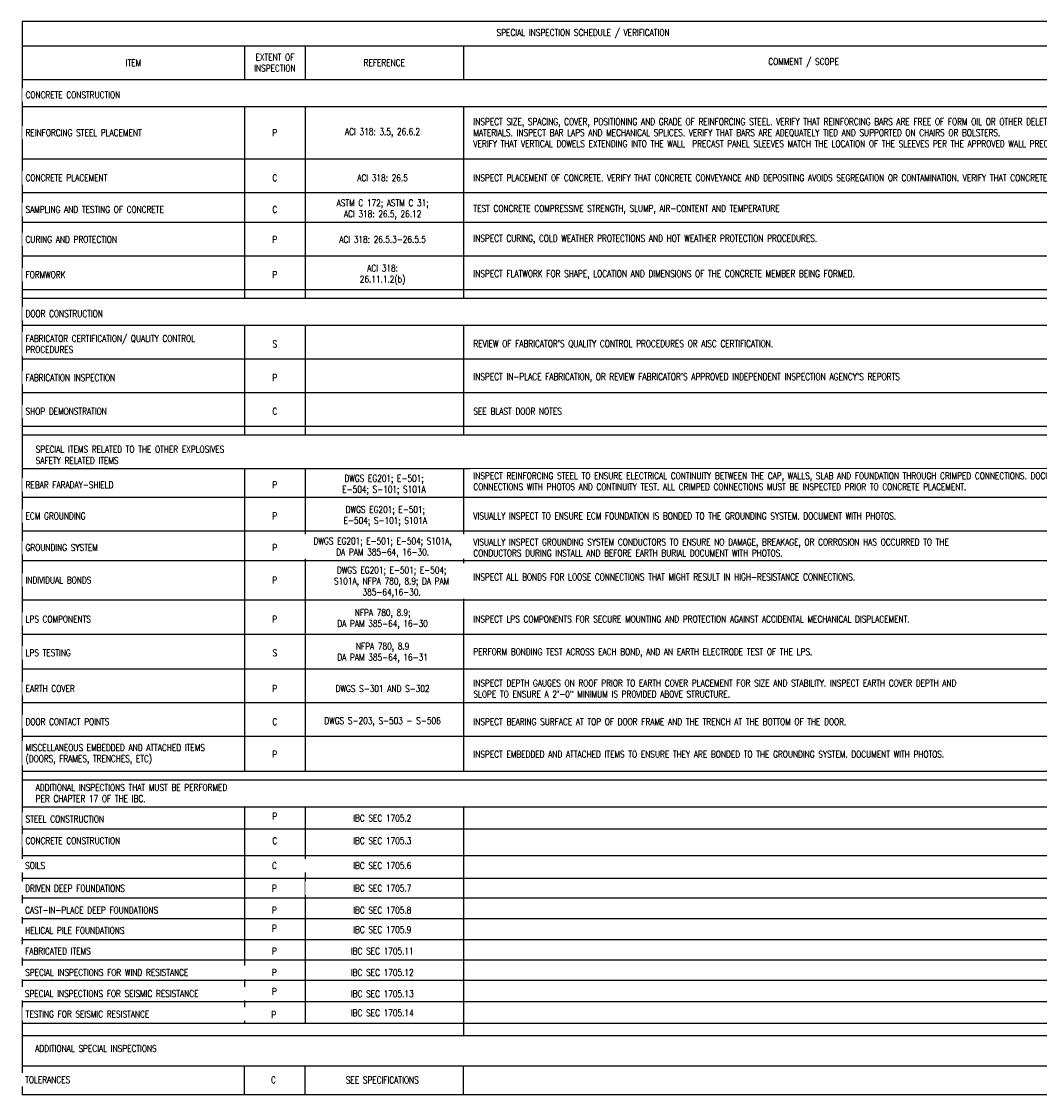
# Model space of a CAD drawing. Header units: inches. Extents: x -34.8 to -6.2, y 27 to 46.9.
# Tile 1 of 2: x -34.8 to -15.9, y 27 to 46.9. Entities that reach past the tile are written whole.
import ezdxf

# ---------------------------------------------------------------- set-up
doc = ezdxf.new("R2010")
doc.units = ezdxf.units.IN
doc.header["$MEASUREMENT"] = 0
doc.layers.add('S-ANNO-NOTE', color=2, linetype='Continuous')
doc.styles.add('Annotative', font='romans.shx', dxfattribs={"width": 0.8, "height": 0.125})

msp = doc.modelspace()

# ---------------------------------------------------------------- linework, layer by layer
at = {"layer": 'S-ANNO-NOTE', "lineweight": -3}
for p, q in [((-13.994, 46.95), (-34.81, 46.95)), ((-34.81, 46.95), (-34.81, 27.023)), ((-34.81, 46.496), (-13.994, 46.496)), ((-30.685, 46.496), (-30.685, 45.871)), ((-29.56, 46.496), (-29.56, 45.871)), ((-26.622, 46.496), (-26.622, 45.871)), ((-34.81, 45.871), (-13.994, 45.871)), ((-34.81, 45.371), (-13.994, 45.371)), ((-30.685, 45.371), (-30.685, 41.81)), ((-29.56, 45.371), (-29.56, 41.81)), ((-26.622, 45.371), (-26.622, 41.81)), ((-34.81, 44.396), (-13.994, 44.396)), ((-34.81, 43.771), (-13.994, 43.771)), ((-34.81, 43.221), (-13.994, 43.221)), ((-34.81, 42.596), (-13.994, 42.596)), ((-34.81, 41.971), (-13.994, 41.971)), ((-34.81, 41.81), (-13.994, 41.81)), ((-34.81, 41.31), (-13.994, 41.31)), ((-30.685, 41.31), (-30.685, 39.273)), ((-29.56, 41.31), (-29.56, 39.273)), ((-26.622, 41.31), (-26.622, 39.273)), ((-34.81, 40.685), (-13.994, 40.685)), ((-34.81, 40.06), (-13.994, 40.06)), ((-34.81, 39.435), (-13.994, 39.435)), ((-34.81, 39.273), (-13.994, 39.273)), ((-34.81, 38.648), (-13.994, 38.648)), ((-30.685, 38.648), (-30.685, 33.029)), ((-29.56, 38.648), (-29.56, 33.029)), ((-26.622, 38.648), (-26.622, 33.029)), ((-34.81, 38.115), (-13.994, 38.115)), ((-34.81, 37.49), (-13.994, 37.49)), ((-34.81, 36.943), (-13.994, 36.943)), ((-34.81, 36.209), (-13.994, 36.209)), ((-34.81, 35.569), (-13.994, 35.569)), ((-34.81, 34.93), (-13.994, 34.93)), ((-34.81, 34.305), (-13.994, 34.305)), ((-34.81, 33.68), (-13.994, 33.68)), ((-34.81, 32.868), (-13.994, 32.868)), ((-34.81, 32.368), (-13.994, 32.368)), ((-30.685, 32.368), (-30.685, 28.348)), ((-29.56, 32.368), (-29.56, 28.348)), ((-34.81, 31.96), (-13.994, 31.96)), ((-34.81, 31.46), (-13.994, 31.46)), ((-34.817, 31.038), (-13.994, 31.038)), ((-34.817, 30.678), (-13.994, 30.678)), ((-34.817, 30.289), (-13.994, 30.289)), ((-34.817, 29.899), (-13.994, 29.899)), ((-34.817, 29.524), (-13.994, 29.524)), ((-34.817, 29.149), (-13.994, 29.149)), ((-34.817, 28.749), (-13.994, 28.749)), ((-34.817, 28.122), (-13.994, 28.122)), ((-34.817, 27.556), (-13.994, 27.556)), ((-30.692, 27.556), (-30.692, 27.023)), ((-29.567, 27.556), (-29.567, 27.023)), ((-26.63, 27.556), (-26.63, 27.023)), ((-34.817, 27.023), (-13.994, 27.023))]:
    msp.add_line(p, q, dxfattribs=at)

# ---------------------------------------------------------------- texts
at = {"layer": 'S-ANNO-NOTE', "lineweight": -3, "char_height": 0.125, "style": 'Annotative'}
for s, insert, width, attachment_point in [('SPECIAL INSPECTION SCHEDULE / VERIFICATION', (-24.402, 46.723), 4.88879, 5), ('ITEM', (-32.747, 46.184), 0.35433, 5), ('REFERENCE', (-28.091, 46.184), 0.59556, 5), ('COMMENT / SCOPE', (-20.308, 46.184), 1.57681, 5), ('SPECIAL ITEMS RELATED TO THE OTHER EXPLOSIVES SAFETY RELATED ITEMS', (-34.562, 38.901), 4.10249, 4), ('ADDITIONAL INSPECTIONS THAT MUST BE PERFORMED PER CHAPTER 17 OF THE IBC.', (-34.562, 32.621), 4.10249, 4), ('ADDITIONAL SPECIAL INSPECTIONS ', (-34.57, 27.878), 4.10249, 4)]:
    msp.add_mtext(s, dxfattribs=dict(at, insert=insert, width=width, attachment_point=attachment_point))
at = {"layer": 'S-ANNO-NOTE', "lineweight": -3, "char_height": 0.125, "line_spacing_factor": 0.981704, "style": 'Annotative', "bg_fill": 2}
for s, insert, width, attachment_point in [('\\pxqc,t3.2,6.4,9.6,12.8,16,19.2,22.4,25.6,28.8,32,35.2,38.4,41.6,44.8,48,51.2,54.4,57.6,60.8,64,67.2,70.4,73.6,76.8,80,83.2,86.4,89.6,92.8,96,99.2,102.4;{P}', (-30.123, 44.884), 0.1072, 5), ('\\pxqc,t3.2,6.4,9.6,12.8,16,19.2,22.4,25.6,28.8,32,35.2,38.4,41.6,44.8,48,51.2,54.4,57.6,60.8,64,67.2,70.4,73.6,76.8,80,83.2,86.4,89.6,92.8,96,99.2,102.4;{ACI 318: 3.5, 26.6.2}', (-28.123, 44.884), 1.74865, 5), ('\\pxqc,t3.2,6.4,9.6,12.8,16,19.2,22.4,25.6,28.8,32,35.2,38.4,41.6,44.8,48,51.2,54.4,57.6,60.8,64,67.2,70.4,73.6,76.8,80,83.2,86.4,89.6,92.8,96,99.2,102.4;{C}', (-30.123, 44.046), 0.12852, 5), ('\\pxqc,t3.2,6.4,9.6,12.8,16,19.2,22.4,25.6,28.8,32,35.2,38.4,41.6,44.8,48,51.2,54.4,57.6,60.8,64,67.2,70.4,73.6,76.8,80,83.2,86.4,89.6,92.8,96,99.2,102.4;ACI 318: 26.5', (-28.123, 44.046), 1.39523, 5), ('\\pxqc,t3.2,6.4,9.6,12.8,16,19.2,22.4,25.6,28.8,32,35.2,38.4,41.6,44.8,48,51.2,54.4,57.6,60.8,64,67.2,70.4,73.6,76.8,80,83.2,86.4,89.6,92.8,96,99.2,102.4;{C}', (-30.123, 43.459), 0.12852, 5), ('\\pxt3.2,6.4,9.6,12.8,16,19.2,22.4,25.6,28.8,32,35.2,38.4,41.6,44.8,48,51.2,54.4,57.6,60.8,64,67.2,70.4,73.6,76.8,80,83.2,86.4,89.6,92.8,96,99.2,102.4;{TEST CONCRETE COMPRESSIVE STRENGTH, SLUMP, AIR-CONTENT AND TEMPERATURE}', (-26.437, 43.459), 6.96693, 4), ('\\pxqc,t3.2,6.4,9.6,12.8,16,19.2,22.4,25.6,28.8,32,35.2,38.4,41.6,44.8,48,51.2,54.4,57.6,60.8,64,67.2,70.4,73.6,76.8,80,83.2,86.4,89.6,92.8,96,99.2,102.4;{P}', (-30.123, 42.903), 0.1072, 5), ('\\pxqc,t3.2,6.4,9.6,12.8,16,19.2,22.4,25.6,28.8,32,35.2,38.4,41.6,44.8,48,51.2,54.4,57.6,60.8,64,67.2,70.4,73.6,76.8,80,83.2,86.4,89.6,92.8,96,99.2,102.4;{ACI 318: 26.5.3-26.5.5}', (-28.123, 42.903), 1.97578, 5), ('\\pxt3.2,6.4,9.6,12.8,16,19.2,22.4,25.6,28.8,32,35.2,38.4,41.6,44.8,48,51.2,54.4,57.6,60.8,64,67.2,70.4,73.6,76.8,80,83.2,86.4,89.6,92.8,96,99.2,102.4;{INSPECT CURING, COLD WEATHER PROTECTIONS AND HOT WEATHER PROTECTION PROCEDURES.}', (-26.437, 42.903), 7.89072, 4), ('\\pxqc,t3.2,6.4,9.6,12.8,16,19.2,22.4,25.6,28.8,32,35.2,38.4,41.6,44.8,48,51.2,54.4,57.6,60.8,64,67.2,70.4,73.6,76.8,80,83.2,86.4,89.6,92.8,96,99.2,102.4;{P}', (-30.123, 42.247), 0.1072, 5), ('\\pxt3.2,6.4,9.6,12.8,16,19.2,22.4,25.6,28.8,32,35.2,38.4,41.6,44.8,48,51.2,54.4,57.6,60.8,64,67.2,70.4,73.6,76.8,80,83.2,86.4,89.6,92.8,96,99.2,102.4;{INSPECT FLATWORK FOR SHAPE, LOCATION AND DIMENSIONS OF THE CONCRETE MEMBER BEING FORMED.}', (-26.437, 42.247), 8.7808, 4), ('\\pxqc,t3.2,6.4,9.6,12.8,16,19.2,22.4,25.6,28.8,32,35.2,38.4,41.6,44.8,48,51.2,54.4,57.6,60.8,64,67.2,70.4,73.6,76.8,80,83.2,86.4,89.6,92.8,96,99.2,102.4;{S}', (-30.123, 40.96), 0.10307, 5), ("\\pxt3.2,6.4,9.6,12.8,16,19.2,22.4,25.6,28.8,32,35.2,38.4,41.6,44.8,48,51.2,54.4,57.6,60.8,64,67.2,70.4,73.6,76.8,80,83.2,86.4,89.6,92.8,96,99.2,102.4;{REVIEW OF FABRICATOR'S QUALITY CONTROL PROCEDURES OR AISC CERTIFICATION.}", (-26.437, 40.96), 6.90395, 4), ('\\pxqc,t3.2,6.4,9.6,12.8,16,19.2,22.4,25.6,28.8,32,35.2,38.4,41.6,44.8,48,51.2,54.4,57.6,60.8,64,67.2,70.4,73.6,76.8,80,83.2,86.4,89.6,92.8,96,99.2,102.4;{P}', (-30.123, 40.335), 0.1072, 5), ("\\pxt3.2,6.4,9.6,12.8,16,19.2,22.4,25.6,28.8,32,35.2,38.4,41.6,44.8,48,51.2,54.4,57.6,60.8,64,67.2,70.4,73.6,76.8,80,83.2,86.4,89.6,92.8,96,99.2,102.4;{INSPECT IN-PLACE FABRICATION, OR REVIEW FABRICATOR'S APPROVED INDEPENDENT INSPECTION AGENCY'S REPORTS}", (-26.437, 40.335), 9.75294, 4), ('\\pxqc,t3.2,6.4,9.6,12.8,16,19.2,22.4,25.6,28.8,32,35.2,38.4,41.6,44.8,48,51.2,54.4,57.6,60.8,64,67.2,70.4,73.6,76.8,80,83.2,86.4,89.6,92.8,96,99.2,102.4;{C}', (-30.123, 39.711), 0.12852, 5), ('\\pxt3.2,6.4,9.6,12.8,16,19.2,22.4,25.6,28.8,32,35.2,38.4,41.6,44.8,48,51.2,54.4,57.6,60.8,64,67.2,70.4,73.6,76.8,80,83.2,86.4,89.6,92.8,96,99.2,102.4;{SEE BLAST DOOR NOTES}', (-26.437, 39.711), 2.0305, 4), ('\\pxqc,t3.2,6.4,9.6,12.8,16,19.2,22.4,25.6,28.8,32,35.2,38.4,41.6,44.8,48,51.2,54.4,57.6,60.8,64,67.2,70.4,73.6,76.8,80,83.2,86.4,89.6,92.8,96,99.2,102.4;{P}', (-30.123, 38.345), 0.1072, 5), ('\\pxqc,t3.2,6.4,9.6,12.8,16,19.2,22.4,25.6,28.8,32,35.2,38.4,41.6,44.8,48,51.2,54.4,57.6,60.8,64,67.2,70.4,73.6,76.8,80,83.2,86.4,89.6,92.8,96,99.2,102.4;{P}', (-30.123, 37.766), 0.1072, 5), ('\\pxt3.2,6.4,9.6,12.8,16,19.2,22.4,25.6,28.8,32,35.2,38.4,41.6,44.8,48,51.2,54.4,57.6,60.8,64,67.2,70.4,73.6,76.8,80,83.2,86.4,89.6,92.8,96,99.2,102.4;{VISUALLY INSPECT TO ENSURE ECM FOUNDATION IS BONDED TO THE GROUNDING SYSTEM. DOCUMENT WITH PHOTOS.}', (-26.437, 37.766), 9.70236, 4), ('\\pxqc,t3.2,6.4,9.6,12.8,16,19.2,22.4,25.6,28.8,32,35.2,38.4,41.6,44.8,48,51.2,54.4,57.6,60.8,64,67.2,70.4,73.6,76.8,80,83.2,86.4,89.6,92.8,96,99.2,102.4;{P}', (-30.123, 37.18), 0.1072, 5), ('\\pxqc,t3.2,6.4,9.6,12.8,16,19.2,22.4,25.6,28.8,32,35.2,38.4,41.6,44.8,48,51.2,54.4,57.6,60.8,64,67.2,70.4,73.6,76.8,80,83.2,86.4,89.6,92.8,96,99.2,102.4;{P}', (-30.123, 36.576), 0.1072, 5), ('\\pxqc,t3.2,6.4,9.6,12.8,16,19.2,22.4,25.6,28.8,32,35.2,38.4,41.6,44.8,48,51.2,54.4,57.6,60.8,64,67.2,70.4,73.6,76.8,80,83.2,86.4,89.6,92.8,96,99.2,102.4;{P}', (-30.123, 35.852), 0.1072, 5), ('\\pxt3.2,6.4,9.6,12.8,16,19.2,22.4,25.6,28.8,32,35.2,38.4,41.6,44.8,48,51.2,54.4,57.6,60.8,64,67.2,70.4,73.6,76.8,80,83.2,86.4,89.6,92.8,96,99.2,102.4;{INSPECT LPS COMPONENTS FOR SECURE MOUNTING AND PROTECTION AGAINST ACCIDENTAL MECHANICAL DISPLACEMENT.}', (-26.437, 35.852), 10.00107, 4), ('\\pxqc,t3.2,6.4,9.6,12.8,16,19.2,22.4,25.6,28.8,32,35.2,38.4,41.6,44.8,48,51.2,54.4,57.6,60.8,64,67.2,70.4,73.6,76.8,80,83.2,86.4,89.6,92.8,96,99.2,102.4;{S}', (-30.123, 35.226), 0.10307, 5), ('\\pxt3.2,6.4,9.6,12.8,16,19.2,22.4,25.6,28.8,32,35.2,38.4,41.6,44.8,48,51.2,54.4,57.6,60.8,64,67.2,70.4,73.6,76.8,80,83.2,86.4,89.6,92.8,96,99.2,102.4;{PERFORM BONDING TEST ACROSS EACH BOND, AND AN EARTH ELECTRODE TEST OF THE LPS.}', (-26.437, 35.226), 7.85287, 4), ('\\pxqc,t3.2,6.4,9.6,12.8,16,19.2,22.4,25.6,28.8,32,35.2,38.4,41.6,44.8,48,51.2,54.4,57.6,60.8,64,67.2,70.4,73.6,76.8,80,83.2,86.4,89.6,92.8,96,99.2,102.4;{P}', (-30.123, 34.561), 0.1072, 5), ('\\pxqc,t3.2,6.4,9.6,12.8,16,19.2,22.4,25.6,28.8,32,35.2,38.4,41.6,44.8,48,51.2,54.4,57.6,60.8,64,67.2,70.4,73.6,76.8,80,83.2,86.4,89.6,92.8,96,99.2,102.4;DWGS S-301 AND S-302', (-28.123, 34.561), 2.44556, 5), ('\\pxqc,t3.2,6.4,9.6,12.8,16,19.2,22.4,25.6,28.8,32,35.2,38.4,41.6,44.8,48,51.2,54.4,57.6,60.8,64,67.2,70.4,73.6,76.8,80,83.2,86.4,89.6,92.8,96,99.2,102.4;{C}', (-30.123, 33.946), 0.12852, 5), ('\\pxqc,t3.2,6.4,9.6,12.8,16,19.2,22.4,25.6,28.8,32,35.2,38.4,41.6,44.8,48,51.2,54.4,57.6,60.8,64,67.2,70.4,73.6,76.8,80,83.2,86.4,89.6,92.8,96,99.2,102.4;DWGS S-203, S-503 - S-506', (-28.123, 33.946), 2.49648, 5), ('\\pxt3.2,6.4,9.6,12.8,16,19.2,22.4,25.6,28.8,32,35.2,38.4,41.6,44.8,48,51.2,54.4,57.6,60.8,64,67.2,70.4,73.6,76.8,80,83.2,86.4,89.6,92.8,96,99.2,102.4;INSPECT BEARING SURFACE AT TOP OF DOOR FRAME AND THE TRENCH AT THE BOTTOM OF THE DOOR.', (-26.437, 33.946), 8.37829, 4), ('\\pxqc,t3.2,6.4,9.6,12.8,16,19.2,22.4,25.6,28.8,32,35.2,38.4,41.6,44.8,48,51.2,54.4,57.6,60.8,64,67.2,70.4,73.6,76.8,80,83.2,86.4,89.6,92.8,96,99.2,102.4;{P}', (-30.123, 33.342), 0.1072, 5), ('\\pxt3.2,6.4,9.6,12.8,16,19.2,22.4,25.6,28.8,32,35.2,38.4,41.6,44.8,48,51.2,54.4,57.6,60.8,64,67.2,70.4,73.6,76.8,80,83.2,86.4,89.6,92.8,96,99.2,102.4;{INSPECT EMBEDDED AND ATTACHED ITEMS TO ENSURE THEY ARE BONDED TO THE GROUNDING SYSTEM. DOCUMENT WITH PHOTOS.}', (-26.437, 33.342), 10.95622, 4), ('\\pxqc,t3.2,6.4,9.6,12.8,16,19.2,22.4,25.6,28.8,32,35.2,38.4,41.6,44.8,48,51.2,54.4,57.6,60.8,64,67.2,70.4,73.6,76.8,80,83.2,86.4,89.6,92.8,96,99.2,102.4;C', (-30.148, 27.295), 0.1072, 5), ('\\pxqc,t3.2,6.4,9.6,12.8,16,19.2,22.4,25.6,28.8,32,35.2,38.4,41.6,44.8,48,51.2,54.4,57.6,60.8,64,67.2,70.4,73.6,76.8,80,83.2,86.4,89.6,92.8,96,99.2,102.4;SEE SPECIFICATIONS ', (-28.129, 27.293), 2.02075, 5)]:
    msp.add_mtext(s, dxfattribs=dict(at, insert=insert, width=width, attachment_point=attachment_point))

# ---------------------------------------------------------------- next in the draw order: texts
for s, insert, width, attachment_point in [('\\pxt3.2,6.4,9.6,12.8,16,19.2,22.4,25.6,28.8,32,35.2,38.4,41.6,44.8,48,51.2,54.4,57.6,60.8,64,67.2,70.4,73.6,76.8,80,83.2,86.4,89.6,92.8,96,99.2,102.4;{EXTENT OF\\PINSPECTION}', (-30.122, 46.184), 0.93206, 5), ('\\pxt3.2,6.4,9.6,12.8,16,19.2,22.4,25.6,28.8,32,35.2,38.4,41.6,44.8,48,51.2,54.4,57.6,60.8,64,67.2,70.4,73.6,76.8,80,83.2,86.4,89.6,92.8,96,99.2,102.4;CONCRETE CONSTRUCTION', (-34.75, 45.586), 2.63014, 4), ('\\pxt3.2,6.4,9.6,12.8,16,19.2,22.4,25.6,28.8,32,35.2,38.4,41.6,44.8,48,51.2,54.4,57.6,60.8,64,67.2,70.4,73.6,76.8,80,83.2,86.4,89.6,92.8,96,99.2,102.4;INSPECT SIZE, SPACING, COVER, POSITIONING AND GRADE OF REINFORCING STEEL. VERIFY THAT REINFORCING BARS ARE FREE OF FORM OIL OR OTHER DELETERIOUS MATERIALS. INSPECT BAR LAPS AND MECHANICAL SPLICES. VERIFY THAT BARS ARE ADEQUATELY TIED AND SUPPORTED ON CHAIRS OR BOLSTERS.\\PVERIFY THAT VERTICAL DOWELS EXTENDING INTO THE WALL  PRECAST PANEL SLEEVES MATCH THE LOCATION OF THE SLEEVES PER THE APPROVED WALL PRECAST PANEL SUBMITTAL DRAWINGS.', (-26.437, 44.884), 12.40138, 4), ('\\pxt3.2,6.4,9.6,12.8,16,19.2,22.4,25.6,28.8,32,35.2,38.4,41.6,44.8,48,51.2,54.4,57.6,60.8,64,67.2,70.4,73.6,76.8,80,83.2,86.4,89.6,92.8,96,99.2,102.4;{REINFORCING STEEL PLACEMENT}', (-34.75, 44.884), 2.63014, 4), ('\\pxt3.2,6.4,9.6,12.8,16,19.2,22.4,25.6,28.8,32,35.2,38.4,41.6,44.8,48,51.2,54.4,57.6,60.8,64,67.2,70.4,73.6,76.8,80,83.2,86.4,89.6,92.8,96,99.2,102.4;{CONCRETE PLACEMENT}', (-34.75, 44.046), 1.87494, 4), ('\\pxqc,t3.2,6.4,9.6,12.8,16,19.2,22.4,25.6,28.8,32,35.2,38.4,41.6,44.8,48,51.2,54.4,57.6,60.8,64,67.2,70.4,73.6,76.8,80,83.2,86.4,89.6,92.8,96,99.2,102.4;ASTM C 172; ASTM C 31;\\PACI 318: 26.5, 26.12', (-28.122, 43.459), 2.37102, 5), ('\\pxt3.2,6.4,9.6,12.8,16,19.2,22.4,25.6,28.8,32,35.2,38.4,41.6,44.8,48,51.2,54.4,57.6,60.8,64,67.2,70.4,73.6,76.8,80,83.2,86.4,89.6,92.8,96,99.2,102.4;{SAMPLING AND TESTING OF CONCRETE}', (-34.75, 43.459), 3.16679, 4), ('\\pxt3.2,6.4,9.6,12.8,16,19.2,22.4,25.6,28.8,32,35.2,38.4,41.6,44.8,48,51.2,54.4,57.6,60.8,64,67.2,70.4,73.6,76.8,80,83.2,86.4,89.6,92.8,96,99.2,102.4;{CURING AND PROTECTION}', (-34.75, 42.903), 2.09571, 4), ('\\pxqc,t3.2,6.4,9.6,12.8,16,19.2,22.4,25.6,28.8,32,35.2,38.4,41.6,44.8,48,51.2,54.4,57.6,60.8,64,67.2,70.4,73.6,76.8,80,83.2,86.4,89.6,92.8,96,99.2,102.4;ACI 318: 26.11.1.2(b)', (-28.123, 42.247), 1.28357, 5), ('\\pxt3.2,6.4,9.6,12.8,16,19.2,22.4,25.6,28.8,32,35.2,38.4,41.6,44.8,48,51.2,54.4,57.6,60.8,64,67.2,70.4,73.6,76.8,80,83.2,86.4,89.6,92.8,96,99.2,102.4;{FORMWORK}', (-34.75, 42.247), 0.87735, 4), ('\\pxt3.2,6.4,9.6,12.8,16,19.2,22.4,25.6,28.8,32,35.2,38.4,41.6,44.8,48,51.2,54.4,57.6,60.8,64,67.2,70.4,73.6,76.8,80,83.2,86.4,89.6,92.8,96,99.2,102.4;DOOR CONSTRUCTION', (-34.75, 41.524), 1.79923, 4), ('\\pxt3.2,6.4,9.6,12.8,16,19.2,22.4,25.6,28.8,32,35.2,38.4,41.6,44.8,48,51.2,54.4,57.6,60.8,64,67.2,70.4,73.6,76.8,80,83.2,86.4,89.6,92.8,96,99.2,102.4;{FABRICATOR CERTIFICATION/ QUALITY CONTROL PROCEDURES}', (-34.75, 40.96), 3.62299, 4), ('\\pxt3.2,6.4,9.6,12.8,16,19.2,22.4,25.6,28.8,32,35.2,38.4,41.6,44.8,48,51.2,54.4,57.6,60.8,64,67.2,70.4,73.6,76.8,80,83.2,86.4,89.6,92.8,96,99.2,102.4;{FABRICATION INSPECTION}', (-34.75, 40.335), 2.05595, 4), ('\\pxt3.2,6.4,9.6,12.8,16,19.2,22.4,25.6,28.8,32,35.2,38.4,41.6,44.8,48,51.2,54.4,57.6,60.8,64,67.2,70.4,73.6,76.8,80,83.2,86.4,89.6,92.8,96,99.2,102.4;{SHOP DEMONSTRATION}', (-34.75, 39.711), 1.81164, 4), ('\\pxt3.2,6.4,9.6,12.8,16,19.2,22.4,25.6,28.8,32,35.2,38.4,41.6,44.8,48,51.2,54.4,57.6,60.8,64,67.2,70.4,73.6,76.8,80,83.2,86.4,89.6,92.8,96,99.2,102.4;REBAR FARADAY-SHIELD', (-34.75, 38.345), 1.96751, 4), ('\\pxt3.2,6.4,9.6,12.8,16,19.2,22.4,25.6,28.8,32,35.2,38.4,41.6,44.8,48,51.2,54.4,57.6,60.8,64,67.2,70.4,73.6,76.8,80,83.2,86.4,89.6,92.8,96,99.2,102.4;DWGS EG201; E-501; E-504; S-101; S101A', (-28.096, 38.345), 1.88976, 5), ('\\pxt3.2,6.4,9.6,12.8,16,19.2,22.4,25.6,28.8,32,35.2,38.4,41.6,44.8,48,51.2,54.4,57.6,60.8,64,67.2,70.4,73.6,76.8,80,83.2,86.4,89.6,92.8,96,99.2,102.4;{INSPECT REINFORCING STEEL TO ENSURE ELECTRICAL CONTINUITY BETWEEN THE CAP, WALLS, SLAB AND FOUNDATION THROUGH CRIMPED CONNECTIONS. DOCUMENT CONNECTIONS WITH PHOTOS AND CONTINUITY TEST. ALL CRIMPED CONNECTIONS MUST BE INSPECTED PRIOR TO CONCRETE PLACEMENT.}', (-26.437, 38.575), 12.63339, 1), ('\\pxt3.2,6.4,9.6,12.8,16,19.2,22.4,25.6,28.8,32,35.2,38.4,41.6,44.8,48,51.2,54.4,57.6,60.8,64,67.2,70.4,73.6,76.8,80,83.2,86.4,89.6,92.8,96,99.2,102.4;{ECM GROUNDING}', (-34.75, 37.766), 1.35929, 4), ('\\pxqc,t3.2,6.4,9.6,12.8,16,19.2,22.4,25.6,28.8,32,35.2,38.4,41.6,44.8,48,51.2,54.4,57.6,60.8,64,67.2,70.4,73.6,76.8,80,83.2,86.4,89.6,92.8,96,99.2,102.4;DWGS EG201; E-501; E-504; S-101; S101A', (-28.072, 37.766), 1.87717, 5), ('\\pxt3.2,6.4,9.6,12.8,16,19.2,22.4,25.6,28.8,32,35.2,38.4,41.6,44.8,48,51.2,54.4,57.6,60.8,64,67.2,70.4,73.6,76.8,80,83.2,86.4,89.6,92.8,96,99.2,102.4;{GROUNDING SYSTEM}', (-34.75, 37.18), 1.60773, 4), ('\\pxqc,t3.2,6.4,9.6,12.8,16,19.2,22.4,25.6,28.8,32,35.2,38.4,41.6,44.8,48,51.2,54.4,57.6,60.8,64,67.2,70.4,73.6,76.8,80,83.2,86.4,89.6,92.8,96,99.2,102.4;DWGS EG201; E-501; E-504; S101A, DA PAM 385-64, 16-30.', (-28.122, 37.18), 2.90425, 5), ('\\pxt3.2,6.4,9.6,12.8,16,19.2,22.4,25.6,28.8,32,35.2,38.4,41.6,44.8,48,51.2,54.4,57.6,60.8,64,67.2,70.4,73.6,76.8,80,83.2,86.4,89.6,92.8,96,99.2,102.4;VISUALLY INSPECT GROUNDING SYSTEM CONDUCTORS TO ENSURE NO DAMAGE, BREAKAGE, OR CORROSION HAS OCCURRED TO THE CONDUCTORS DURING INSTALL AND BEFORE EARTH BURIAL DOCUMENT WITH PHOTOS.', (-26.437, 37.18), 9.9874, 4), ('\\pxt3.2,6.4,9.6,12.8,16,19.2,22.4,25.6,28.8,32,35.2,38.4,41.6,44.8,48,51.2,54.4,57.6,60.8,64,67.2,70.4,73.6,76.8,80,83.2,86.4,89.6,92.8,96,99.2,102.4;{INDIVIDUAL BONDS}', (-34.75, 36.576), 1.48557, 4), ('\\pxt3.2,6.4,9.6,12.8,16,19.2,22.4,25.6,28.8,32,35.2,38.4,41.6,44.8,48,51.2,54.4,57.6,60.8,64,67.2,70.4,73.6,76.8,80,83.2,86.4,89.6,92.8,96,99.2,102.4;{LPS COMPONENTS}', (-34.75, 35.852), 1.47285, 4), ('\\pxqc,t3.2,6.4,9.6,12.8,16,19.2,22.4,25.6,28.8,32,35.2,38.4,41.6,44.8,48,51.2,54.4,57.6,60.8,64,67.2,70.4,73.6,76.8,80,83.2,86.4,89.6,92.8,96,99.2,102.4;NFPA 780, 8.9;\\PDA PAM 385-64, 16-30', (-28.122, 35.852), 2.12094, 5), ('\\pxt3.2,6.4,9.6,12.8,16,19.2,22.4,25.6,28.8,32,35.2,38.4,41.6,44.8,48,51.2,54.4,57.6,60.8,64,67.2,70.4,73.6,76.8,80,83.2,86.4,89.6,92.8,96,99.2,102.4;{LPS TESTING}', (-34.75, 35.226), 1.01636, 4), ('\\pxqc,t3.2,6.4,9.6,12.8,16,19.2,22.4,25.6,28.8,32,35.2,38.4,41.6,44.8,48,51.2,54.4,57.6,60.8,64,67.2,70.4,73.6,76.8,80,83.2,86.4,89.6,92.8,96,99.2,102.4;NFPA 780, 8.9\\PDA PAM 385-64, 16-31', (-28.122, 35.226), 2.10425, 5), ('\\pxt3.2,6.4,9.6,12.8,16,19.2,22.4,25.6,28.8,32,35.2,38.4,41.6,44.8,48,51.2,54.4,57.6,60.8,64,67.2,70.4,73.6,76.8,80,83.2,86.4,89.6,92.8,96,99.2,102.4;{EARTH COVER}', (-34.75, 34.561), 1.12802, 4), ('\\pxt3.2,6.4,9.6,12.8,16,19.2,22.4,25.6,28.8,32,35.2,38.4,41.6,44.8,48,51.2,54.4,57.6,60.8,64,67.2,70.4,73.6,76.8,80,83.2,86.4,89.6,92.8,96,99.2,102.4;INSPECT DEPTH GAUGES ON ROOF PRIOR TO EARTH COVER PLACEMENT FOR SIZE AND STABILITY. INSPECT EARTH COVER DEPTH AND SLOPE TO ENSURE A 2\'-0" MINIMUM IS PROVIDED ABOVE STRUCTURE.', (-26.437, 34.561), 10.24378, 4), ('\\pxt3.2,6.4,9.6,12.8,16,19.2,22.4,25.6,28.8,32,35.2,38.4,41.6,44.8,48,51.2,54.4,57.6,60.8,64,67.2,70.4,73.6,76.8,80,83.2,86.4,89.6,92.8,96,99.2,102.4;DOOR CONTACT POINTS', (-34.75, 33.946), 2.0817, 4), ('\\pxt3.2,6.4,9.6,12.8,16,19.2,22.4,25.6,28.8,32,35.2,38.4,41.6,44.8,48,51.2,54.4,57.6,60.8,64,67.2,70.4,73.6,76.8,80,83.2,86.4,89.6,92.8,96,99.2,102.4;{MISCELLANEOUS EMBEDDED AND ATTACHED ITEMS (DOORS, FRAMES, TRENCHES, ETC)}', (-34.75, 33.342), 3.62709, 4), ('\\pxqc,t3.2,6.4,9.6,12.8,16,19.2,22.4,25.6,28.8,32,35.2,38.4,41.6,44.8,48,51.2,54.4,57.6,60.8,64,67.2,70.4,73.6,76.8,80,83.2,86.4,89.6,92.8,96,99.2,102.4;{P}', (-30.123, 32.19), 0.1072, 5), ('STEEL CONSTRUCTION', (-34.75, 32.139), 1.96751, 4), ('\\pxqc,t3.2,6.4,9.6,12.8,16,19.2,22.4,25.6,28.8,32,35.2,38.4,41.6,44.8,48,51.2,54.4,57.6,60.8,64,67.2,70.4,73.6,76.8,80,83.2,86.4,89.6,92.8,96,99.2,102.4;IBC SEC 1705.2', (-28.129, 32.156), 1.88976, 5), ('\\pxt3.2,6.4,9.6,12.8,16,19.2,22.4,25.6,28.8,32,35.2,38.4,41.6,44.8,48,51.2,54.4,57.6,60.8,64,67.2,70.4,73.6,76.8,80,83.2,86.4,89.6,92.8,96,99.2,102.4;CONCRETE CONSTRUCTION', (-34.75, 31.736), 2.031, 4), ('\\pxqc,t3.2,6.4,9.6,12.8,16,19.2,22.4,25.6,28.8,32,35.2,38.4,41.6,44.8,48,51.2,54.4,57.6,60.8,64,67.2,70.4,73.6,76.8,80,83.2,86.4,89.6,92.8,96,99.2,102.4;C', (-30.123, 31.736), 0.1072, 5), ('\\pxqc,t3.2,6.4,9.6,12.8,16,19.2,22.4,25.6,28.8,32,35.2,38.4,41.6,44.8,48,51.2,54.4,57.6,60.8,64,67.2,70.4,73.6,76.8,80,83.2,86.4,89.6,92.8,96,99.2,102.4;IBC SEC 1705.3', (-28.129, 31.736), 1.87717, 5), ('\\pxt3.2,6.4,9.6,12.8,16,19.2,22.4,25.6,28.8,32,35.2,38.4,41.6,44.8,48,51.2,54.4,57.6,60.8,64,67.2,70.4,73.6,76.8,80,83.2,86.4,89.6,92.8,96,99.2,102.4;SOILS', (-34.757, 31.274), 1.60773, 4), ('\\pxqc,t3.2,6.4,9.6,12.8,16,19.2,22.4,25.6,28.8,32,35.2,38.4,41.6,44.8,48,51.2,54.4,57.6,60.8,64,67.2,70.4,73.6,76.8,80,83.2,86.4,89.6,92.8,96,99.2,102.4;C', (-30.13, 31.274), 0.1072, 5), ('\\pxqc,t3.2,6.4,9.6,12.8,16,19.2,22.4,25.6,28.8,32,35.2,38.4,41.6,44.8,48,51.2,54.4,57.6,60.8,64,67.2,70.4,73.6,76.8,80,83.2,86.4,89.6,92.8,96,99.2,102.4;IBC SEC 1705.6', (-28.129, 31.274), 2.90425, 5), ('\\pxt3.2,6.4,9.6,12.8,16,19.2,22.4,25.6,28.8,32,35.2,38.4,41.6,44.8,48,51.2,54.4,57.6,60.8,64,67.2,70.4,73.6,76.8,80,83.2,86.4,89.6,92.8,96,99.2,102.4;DRIVEN DEEP FOUNDATIONS ', (-34.757, 30.852), 3.04075, 4), ('\\pxqc,t3.2,6.4,9.6,12.8,16,19.2,22.4,25.6,28.8,32,35.2,38.4,41.6,44.8,48,51.2,54.4,57.6,60.8,64,67.2,70.4,73.6,76.8,80,83.2,86.4,89.6,92.8,96,99.2,102.4;{P}', (-30.13, 30.852), 0.1072, 5), ('\\pxqc,t3.2,6.4,9.6,12.8,16,19.2,22.4,25.6,28.8,32,35.2,38.4,41.6,44.8,48,51.2,54.4,57.6,60.8,64,67.2,70.4,73.6,76.8,80,83.2,86.4,89.6,92.8,96,99.2,102.4;IBC SEC 1705.7', (-28.129, 30.855), 2.73323, 5), ('\\pxt3.2,6.4,9.6,12.8,16,19.2,22.4,25.6,28.8,32,35.2,38.4,41.6,44.8,48,51.2,54.4,57.6,60.8,64,67.2,70.4,73.6,76.8,80,83.2,86.4,89.6,92.8,96,99.2,102.4;CAST-IN-PLACE DEEP FOUNDATIONS ', (-34.757, 30.447), 3.48674, 4), ('\\pxqc,t3.2,6.4,9.6,12.8,16,19.2,22.4,25.6,28.8,32,35.2,38.4,41.6,44.8,48,51.2,54.4,57.6,60.8,64,67.2,70.4,73.6,76.8,80,83.2,86.4,89.6,92.8,96,99.2,102.4;{P}', (-30.13, 30.447), 0.1072, 5), ('\\pxqc,t3.2,6.4,9.6,12.8,16,19.2,22.4,25.6,28.8,32,35.2,38.4,41.6,44.8,48,51.2,54.4,57.6,60.8,64,67.2,70.4,73.6,76.8,80,83.2,86.4,89.6,92.8,96,99.2,102.4;IBC SEC 1705.8', (-28.129, 30.447), 2.12094, 5), ('\\pxqc,t3.2,6.4,9.6,12.8,16,19.2,22.4,25.6,28.8,32,35.2,38.4,41.6,44.8,48,51.2,54.4,57.6,60.8,64,67.2,70.4,73.6,76.8,80,83.2,86.4,89.6,92.8,96,99.2,102.4;IBC SEC 1705.9', (-28.129, 30.084), 2.10425, 5), ('\\pxqc,t3.2,6.4,9.6,12.8,16,19.2,22.4,25.6,28.8,32,35.2,38.4,41.6,44.8,48,51.2,54.4,57.6,60.8,64,67.2,70.4,73.6,76.8,80,83.2,86.4,89.6,92.8,96,99.2,102.4;{P}', (-30.13, 29.687), 0.1072, 5), ('\\pxqc,t3.2,6.4,9.6,12.8,16,19.2,22.4,25.6,28.8,32,35.2,38.4,41.6,44.8,48,51.2,54.4,57.6,60.8,64,67.2,70.4,73.6,76.8,80,83.2,86.4,89.6,92.8,96,99.2,102.4;IBC SEC 1705.11', (-28.129, 29.687), 1.80266, 5), ('\\pxt3.2,6.4,9.6,12.8,16,19.2,22.4,25.6,28.8,32,35.2,38.4,41.6,44.8,48,51.2,54.4,57.6,60.8,64,67.2,70.4,73.6,76.8,80,83.2,86.4,89.6,92.8,96,99.2,102.4;SPECIAL INSPECTIONS FOR WIND RESISTANCE', (-34.757, 29.29), 4.04136, 4), ('\\pxqc,t3.2,6.4,9.6,12.8,16,19.2,22.4,25.6,28.8,32,35.2,38.4,41.6,44.8,48,51.2,54.4,57.6,60.8,64,67.2,70.4,73.6,76.8,80,83.2,86.4,89.6,92.8,96,99.2,102.4;P', (-30.131, 29.29), 0.12852, 5), ('\\pxqc,t3.2,6.4,9.6,12.8,16,19.2,22.4,25.6,28.8,32,35.2,38.4,41.6,44.8,48,51.2,54.4,57.6,60.8,64,67.2,70.4,73.6,76.8,80,83.2,86.4,89.6,92.8,96,99.2,102.4;IBC SEC 1705.12', (-28.129, 29.29), 2.02075, 5), ('\\pxqc,t3.2,6.4,9.6,12.8,16,19.2,22.4,25.6,28.8,32,35.2,38.4,41.6,44.8,48,51.2,54.4,57.6,60.8,64,67.2,70.4,73.6,76.8,80,83.2,86.4,89.6,92.8,96,99.2,102.4;{P}', (-30.13, 28.937), 0.1072, 5), ('\\pxqc,t3.2,6.4,9.6,12.8,16,19.2,22.4,25.6,28.8,32,35.2,38.4,41.6,44.8,48,51.2,54.4,57.6,60.8,64,67.2,70.4,73.6,76.8,80,83.2,86.4,89.6,92.8,96,99.2,102.4;IBC SEC 1705.13', (-28.129, 28.894), 2.02075, 5), ('\\pxt3.2,6.4,9.6,12.8,16,19.2,22.4,25.6,28.8,32,35.2,38.4,41.6,44.8,48,51.2,54.4,57.6,60.8,64,67.2,70.4,73.6,76.8,80,83.2,86.4,89.6,92.8,96,99.2,102.4;TESTING FOR SEISMIC RESISTANCE ', (-34.746, 28.517), 4.38697, 4), ('TOLERANCES ', (-34.757, 27.298), 1.96751, 4)]:
    msp.add_mtext(s, dxfattribs=dict(at, insert=insert, width=width, attachment_point=attachment_point))

# ---------------------------------------------------------------- next in the draw order: linework, layer by layer
at = {"layer": 'S-ANNO-NOTE', "lineweight": -3}
for p, q in [((-34.81, 33.029), (-13.994, 33.029)), ((-26.622, 32.368), (-26.622, 28.122)), ((-34.817, 28.348), (-13.994, 28.348))]:
    msp.add_line(p, q, dxfattribs=at)

# ---------------------------------------------------------------- next in the draw order: texts
at = {"layer": 'S-ANNO-NOTE', "lineweight": -3, "char_height": 0.125, "line_spacing_factor": 0.981704, "style": 'Annotative', "bg_fill": 2}
for s, insert, width, attachment_point in [('\\pxt3.2,6.4,9.6,12.8,16,19.2,22.4,25.6,28.8,32,35.2,38.4,41.6,44.8,48,51.2,54.4,57.6,60.8,64,67.2,70.4,73.6,76.8,80,83.2,86.4,89.6,92.8,96,99.2,102.4;{INSPECT PLACEMENT OF CONCRETE. VERIFY THAT CONCRETE CONVEYANCE AND DEPOSITING AVOIDS SEGREGATION OR CONTAMINATION. VERIFY THAT CONCRETE IS PROPERLY CONSOLIDATED.}', (-26.437, 44.046), 12.0085, 4), ('\\pxqc,t3.2,6.4,9.6,12.8,16,19.2,22.4,25.6,28.8,32,35.2,38.4,41.6,44.8,48,51.2,54.4,57.6,60.8,64,67.2,70.4,73.6,76.8,80,83.2,86.4,89.6,92.8,96,99.2,102.4;DWGS EG201; E-501; E-504; S101A, NFPA 780, 8.9; DA PAM 385-64,16-30.', (-27.955, 36.539), 2.73323, 5), ('\\pxt3.2,6.4,9.6,12.8,16,19.2,22.4,25.6,28.8,32,35.2,38.4,41.6,44.8,48,51.2,54.4,57.6,60.8,64,67.2,70.4,73.6,76.8,80,83.2,86.4,89.6,92.8,96,99.2,102.4;HELICAL PILE FOUNDATIONS', (-34.757, 30.07), 2.08247, 4), ('\\pxqc,t3.2,6.4,9.6,12.8,16,19.2,22.4,25.6,28.8,32,35.2,38.4,41.6,44.8,48,51.2,54.4,57.6,60.8,64,67.2,70.4,73.6,76.8,80,83.2,86.4,89.6,92.8,96,99.2,102.4;P', (-30.13, 30.11), 0.10307, 5), ('\\pxt3.2,6.4,9.6,12.8,16,19.2,22.4,25.6,28.8,32,35.2,38.4,41.6,44.8,48,51.2,54.4,57.6,60.8,64,67.2,70.4,73.6,76.8,80,83.2,86.4,89.6,92.8,96,99.2,102.4;SPECIAL INSPECTIONS FOR SEISMIC RESISTANCE ', (-34.763, 28.897), 4.38697, 4)]:
    msp.add_mtext(s, dxfattribs=dict(at, insert=insert, width=width, attachment_point=attachment_point))

# ---------------------------------------------------------------- next in the draw order: texts
for s, insert, width, attachment_point in [('\\pxt3.2,6.4,9.6,12.8,16,19.2,22.4,25.6,28.8,32,35.2,38.4,41.6,44.8,48,51.2,54.4,57.6,60.8,64,67.2,70.4,73.6,76.8,80,83.2,86.4,89.6,92.8,96,99.2,102.4;{INSPECT ALL BONDS FOR LOOSE CONNECTIONS THAT MIGHT RESULT IN HIGH-RESISTANCE CONNECTIONS.}', (-26.437, 36.633), 8.79129, 4), ('\\pxt3.2,6.4,9.6,12.8,16,19.2,22.4,25.6,28.8,32,35.2,38.4,41.6,44.8,48,51.2,54.4,57.6,60.8,64,67.2,70.4,73.6,76.8,80,83.2,86.4,89.6,92.8,96,99.2,102.4;FABRICATED ITEMS', (-34.757, 29.687), 2.373, 4), ('\\pxqc,t3.2,6.4,9.6,12.8,16,19.2,22.4,25.6,28.8,32,35.2,38.4,41.6,44.8,48,51.2,54.4,57.6,60.8,64,67.2,70.4,73.6,76.8,80,83.2,86.4,89.6,92.8,96,99.2,102.4;{P}', (-30.142, 28.506), 0.1072, 5), ('\\pxqc,t3.2,6.4,9.6,12.8,16,19.2,22.4,25.6,28.8,32,35.2,38.4,41.6,44.8,48,51.2,54.4,57.6,60.8,64,67.2,70.4,73.6,76.8,80,83.2,86.4,89.6,92.8,96,99.2,102.4;IBC SEC 1705.14', (-28.129, 28.539), 2.02075, 5)]:
    msp.add_mtext(s, dxfattribs=dict(at, insert=insert, width=width, attachment_point=attachment_point))

doc.saveas('drawing.dxf')
